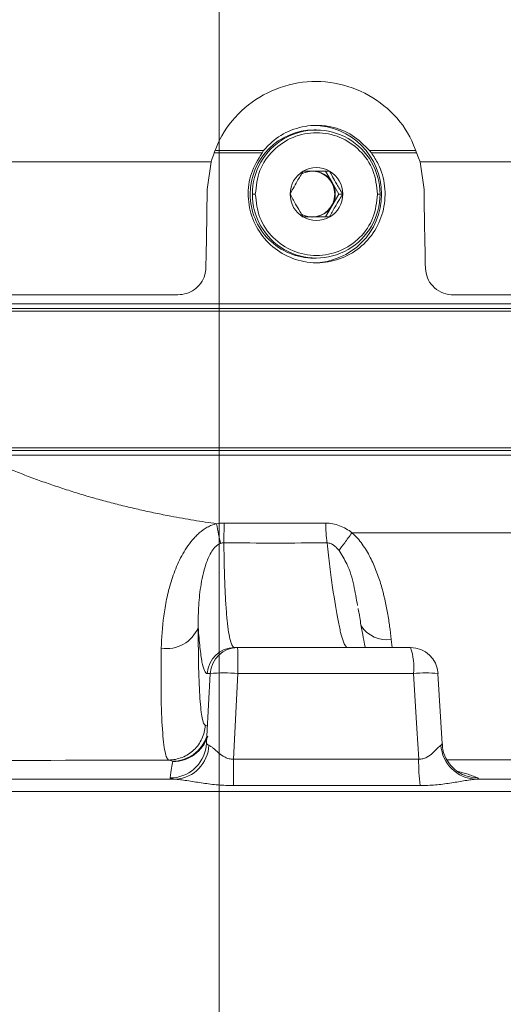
# Model space of a CAD drawing. Header units: millimetres. Extents: x 0 to 16820, y 0 to 11880.
# Tile 89 of 120: x 13503 to 13556, y 6748 to 6855. Entities that reach past the tile are written whole.
import ezdxf

# ---------------------------------------------------------------- set-up
doc = ezdxf.new("R2010")
doc.units = ezdxf.units.MM
doc.header["$LTSCALE"] = 20
doc.linetypes.add('CENTERX2', pattern=[20.32, 12.7, -2.54, 2.54, -2.54])
doc.styles.add('SLDTEXTSTYLE0', font='TXT', dxfattribs={"width": 0.605})
doc.dimstyles.new('SLDDIMSTYLE0', dxfattribs={"dimtxt": 140, "dimasz": 100, "dimexe": 0, "dimexo": 0.0625, "dimgap": 35, "dimtad": 1, "dimtoh": 1, "dimdec": 0, "dimrnd": 1e-09, "dimzin": 12, "dimdsep": 46, "dimtxsty": 'SLDTEXTSTYLE0', "dimsah": 1, "dimcen": 0.09, "dimadec": 0, "dimazin": 0, "dimtfac": 1, "dimtofl": 0, "dimtmove": 0, "dimatfit": 3, "dimfxl": 0, "dimfrac": 2, "dimtolj": 1, "dimtzin": 12, "dimarcsym": 0})

# ---------------------------------------------------------------- blocks, each defined once
blk = doc.blocks.new('*D20')
at = {"color": 7, "linetype": 'Continuous', "lineweight": 0}
for p, q in [((16037.71, 7139.47), (16037.71, 4174.47)), ((13524.83, 6320.77), (13524.83, 4174.47)), ((16037.71, 4204.47), (13524.83, 4204.47))]:
    blk.add_line(p, q, dxfattribs=at)
for points in [[(13524.83, 4204.47), (13624.83, 4189.47), (13624.83, 4219.47)], [(16037.71, 4204.47), (15937.71, 4219.47), (15937.71, 4189.47)]]:
    blk.add_solid(points, dxfattribs=at)
at = {"color": 7, "linetype": 'Continuous', "lineweight": 0, "insert": (14567.4, 4384.94), "char_height": 140, "attachment_point": 1, "style": 'SLDTEXTSTYLE0'}
blk.add_mtext('2513', dxfattribs=at)
blk = doc.blocks.new('*D21')
at = {"color": 7, "linetype": 'Continuous', "lineweight": 0}
for p, q in [((11361.95, 7139.47), (11361.95, 4174.47)), ((13524.83, 6320.77), (13524.83, 4174.47)), ((11361.95, 4204.47), (13524.83, 4204.47))]:
    blk.add_line(p, q, dxfattribs=at)
for points in [[(11361.95, 4204.47), (11461.95, 4189.47), (11461.95, 4219.47)], [(13524.83, 4204.47), (13424.83, 4219.47), (13424.83, 4189.47)]]:
    blk.add_solid(points, dxfattribs=at)
at = {"color": 7, "linetype": 'Continuous', "lineweight": 0, "insert": (12229.51, 4384.94), "char_height": 140, "attachment_point": 1, "style": 'SLDTEXTSTYLE0'}
blk.add_mtext('2163', dxfattribs=at)
blk = doc.blocks.new('*D22')
at = {"color": 7, "linetype": 'Continuous', "lineweight": 0}
for p, q in [((14189.73, 7139.47), (14189.73, 4467.07)), ((13524.83, 6320.77), (13524.83, 4467.07)), ((14189.73, 4497.07), (13524.83, 4497.07))]:
    blk.add_line(p, q, dxfattribs=at)
for points in [[(13524.83, 4497.07), (13624.83, 4482.07), (13624.83, 4512.07)], [(14189.73, 4497.07), (14089.73, 4512.07), (14089.73, 4482.07)]]:
    blk.add_solid(points, dxfattribs=at)
at = {"color": 7, "linetype": 'Continuous', "lineweight": 0, "insert": (13696.94, 4677.54), "char_height": 140, "attachment_point": 1, "style": 'SLDTEXTSTYLE0'}
blk.add_mtext('665', dxfattribs=at)
blk = doc.blocks.new('*D23')
at = {"color": 7, "linetype": 'Continuous', "lineweight": 0}
for p, q in [((12163.43, 7139.47), (12163.43, 4467.07)), ((13524.83, 6320.77), (13524.83, 4467.07)), ((12163.43, 4497.07), (13524.83, 4497.07))]:
    blk.add_line(p, q, dxfattribs=at)
for points in [[(12163.43, 4497.07), (12263.43, 4482.07), (12263.43, 4512.07)], [(13524.83, 4497.07), (13424.83, 4512.07), (13424.83, 4482.07)]]:
    blk.add_solid(points, dxfattribs=at)
at = {"color": 7, "linetype": 'Continuous', "lineweight": 0, "insert": (12630.25, 4677.54), "char_height": 140, "attachment_point": 1, "style": 'SLDTEXTSTYLE0'}
blk.add_mtext('1361', dxfattribs=at)

msp = doc.modelspace()

# ---------------------------------------------------------------- linework, layer by layer
at = {"color": 7, "linetype": 'CENTERX2', "lineweight": 0}
msp.add_line((13524.83, 6893.17), (13524.83, 6123.79), dxfattribs=at)
at = {"color": 7, "linetype": 'Continuous', "lineweight": 0}
for p, q in [((13535.44, 6842.97), (13535.2, 6842.97)), ((13524.36, 6840.47), (13529.52, 6840.47)), ((13529.69, 6840.72), (13524.46, 6840.72)), ((13529.69, 6840.72), (13529.52, 6840.47)), ((13546.25, 6840.72), (13541.26, 6840.72)), ((13541.47, 6840.47), (13541.26, 6840.72)), ((13541.47, 6840.47), (13546.38, 6840.47)), ((13381.84, 6839.47), (13523.95, 6839.47)), ((13523.95, 6839.47), (13523.53, 6836.47)), ((13546.8, 6839.47), (13667.83, 6839.47)), ((13547.22, 6836.47), (13546.8, 6839.47)), ((13536.47, 6838.47), (13537.18, 6837.22)), ((13537.9, 6835.97), (13537.18, 6837.22)), ((13537.18, 6834.72), (13537.9, 6835.97)), ((13538.34, 6835.97), (13537.9, 6835.97)), ((13537.18, 6834.72), (13536.47, 6833.47)), ((13535.2, 6828.97), (13535.44, 6828.97)), ((13520.32, 6824.97), (13387.25, 6824.97)), ((13402.33, 6823.97), (13586.08, 6823.97)), ((13663.09, 6824.97), (13550.44, 6824.97)), ((13402.33, 6823.17), (13647.33, 6823.17)), ((13402.63, 6823.47), (13647.03, 6823.47)), ((13402.33, 6808.27), (13647.33, 6808.27)), ((13419, 6807.97), (13647.03, 6807.97)), ((13497.77, 6807.47), (13620.36, 6807.47)), ((13540.07, 6790.41), (13540.01, 6790.73)), ((13526.86, 6786.47), (13526.52, 6786.47)), ((13545.75, 6786.47), (13526.86, 6786.47)), ((13549.19, 6775.96), (13548.74, 6783.64)), ((13523.46, 6776.02), (13523.42, 6775.65)), ((13552.83, 6772.09), (13593.66, 6772.09))]:
    msp.add_line(p, q, dxfattribs=at)
at = {"color": 8, "linetype": 'Continuous', "lineweight": 0}
for p, q in [((13528.79, 6835.97), (13528.46, 6835.97)), ((13542.41, 6835.97), (13542.14, 6835.97)), ((13543.63, 6787.36), (13543.72, 6786.47)), ((13523.53, 6783.62), (13523.86, 6783.62)), ((13526.39, 6774.28), (13526.89, 6783.62)), ((13526.89, 6783.62), (13546.08, 6783.62)), ((13523.31, 6777.98), (13523.56, 6777.9)), ((13526.39, 6774.28), (13546.64, 6774.28)), ((13460.64, 6772.09), (13520.11, 6772.09)), ((13546.8, 6771.4), (13526.4, 6771.4)), ((13711.1, 6770.77), (13459.86, 6770.77))]:
    msp.add_line(p, q, dxfattribs=at)
at = {"color": 8, "linetype": 'Continuous', "lineweight": 0, "flags": 128}
for points in [[(13525.37, 6800.06), (13525.37, 6799.76), (13525.37, 6799.46), (13525.37, 6799.17), (13525.36, 6798.89), (13525.36, 6798.62), (13525.36, 6798.37), (13525.36, 6798.13), (13525.36, 6797.9)], [(13546.08, 6783.62), (13546.44, 6777.64), (13546.64, 6774.28)], [(13551.65, 6772.51), (13552.35, 6772.31), (13553.1, 6772.24)]]:
    msp.add_lwpolyline(points, dxfattribs=at)
at = {"color": 7, "linetype": 'Continuous', "lineweight": 0, "flags": 128}
msp.add_lwpolyline([(13523.86, 6783.62), (13523.5, 6776.81), (13523.46, 6776.02)], dxfattribs=at)
at = {"color": 7, "linetype": 'Continuous', "lineweight": 30}
for centre, radius, start, end in [((13699.83, 7139.47), 2337.88, 300, 180), ((13699.83, 7139.47), 489.9, 204.3445, 84.3445), ((14247.33, 6191.17), 1242.88, 143.09425, 300)]:
    msp.add_arc(centre, radius, start, end, dxfattribs=at)
at = {"color": 7, "linetype": 'Continuous', "lineweight": 0}
for centre, radius, start, end in [((13535.09, 6835.97), 7.5, 270.1661, 89.8339), ((13535.22, 6835.98), 6.99, 90.1256, 180.0929), ((13535.44, 6835.99), 6.97, 359.8364, 180.1636), ((13535.48, 6835.97), 2.89, 120.148, 180.041), ((13535.03, 6835.98), 2.48, 90.0076, 120.169), ((13535.46, 6835.99), 2.87, 59.8931, 120.1069), ((13534.97, 6835.97), 2.5, 359.891, 89.8906), ((13535.03, 6835.98), 2.49, 29.852, 89.9586), ((13535.45, 6835.97), 2.89, 359.959, 59.852), ((13535.01, 6835.97), 2.51, 330.1066, 29.8934), ((13535.21, 6835.95), 6.98, 179.8748, 269.9067), ((13535.44, 6835.95), 6.97, 179.8364, 0.1636), ((13535.48, 6835.96), 2.89, 179.959, 239.852), ((13534.97, 6835.96), 2.5, 270.1094, 0.109), ((13535.45, 6835.96), 2.89, 300.148, 0.041), ((13535.03, 6835.95), 2.49, 270.0414, 330.148), ((13535.03, 6835.95), 2.48, 239.5109, 269.9908), ((13535.46, 6835.95), 2.87, 239.8931, 300.1069), ((13526.86, 6783.47), 3, 90.0003, 177.0003), ((13545.75, 6783.47), 3, 3.3596, 90)]:
    msp.add_arc(centre, radius, start, end, dxfattribs=at)
at = {"color": 8, "linetype": 'Continuous', "lineweight": 0}
for centre, radius, start, end in [((13559.43, 6800.49), 22.96, 181.0719, 186.4814), ((13519.11, 6790.07), 3.72, 260.7594, 337.9528), ((13543.16, 6790.7), 3.38, 213.4854, 277.976), ((13526.53, 6783.47), 3, 90.0498, 177.057), ((13462.09, 6784.31), 64.8, 359.3931, 1.9071), ((13539.55, 6784.3), 6.56, 354.0886, 19.2753), ((13525.37, 6769.36), 14.34, 83.9402, 96.0598), ((13547.49, 6771.25), 12.45, 84.2411, 96.5114), ((13519.72, 6778.06), 4, 270.1564, 341.0167), ((13519.78, 6778.02), 4, 270.0346, 342.0349), ((13519.47, 6776.23), 4, 270.0272, 351.5682), ((13519.83, 6775.98), 3.9, 274.0769, 357.442), ((13553.02, 6776.05), 3.96, 183.5287, 267.3034), ((13856.1, 6774.2), 329.71, 179.9849, 180.4849), ((13570.35, 6774.2), 23.72, 179.7993, 186.7669)]:
    msp.add_arc(centre, radius, start, end, dxfattribs=at)
at = {"color": 7, "linetype": 'Continuous', "lineweight": 0}
for points, knots in [([(13546.8, 6839.47), (13546.34, 6840.71), (13545.41, 6843.21), (13542.55, 6846.1), (13538.97, 6847.94), (13534.95, 6848.48), (13530.97, 6847.65), (13527.52, 6845.55), (13525.07, 6842.68), (13524.29, 6840.44), (13523.95, 6839.47)], [0, 0, 0, 0, 0.127987, 0.255944, 0.384806, 0.514222, 0.643348, 0.771875, 0.9, 1, 1, 1, 1]), ([(13541.26, 6840.72), (13540.66, 6841.32), (13539.48, 6842.52), (13537.36, 6843.32), (13535.17, 6843.56), (13532.97, 6843.17), (13530.98, 6842.11), (13530.05, 6841.1), (13529.69, 6840.72)], [0, 0, 0, 0, 0.190535, 0.381076, 0.499998, 0.690234, 0.880461, 1, 1, 1, 1]), ([(13529.52, 6840.47), (13529.08, 6839.74), (13528.2, 6838.29), (13527.88, 6835.73), (13528.38, 6833.22), (13529.7, 6831.01), (13531.66, 6829.37), (13533.72, 6828.59), (13535.87, 6828.38), (13538.02, 6828.75), (13540.25, 6829.99), (13541.95, 6831.91), (13542.92, 6834.28), (13543.05, 6836.84), (13542.46, 6838.97), (13541.73, 6840.07), (13541.47, 6840.47)], [0, 0, 0, 0, 0.076105, 0.152214, 0.228236, 0.30427, 0.380429, 0.456633, 0.5, 0.576062, 0.652121, 0.72827, 0.804477, 0.880587, 0.956595, 1, 1, 1, 1]), ([(13534.03, 6838.47), (13533.81, 6838.11), (13533.43, 6837.5), (13532.93, 6836.61), (13532.69, 6836.16), (13532.59, 6835.97)], [0, 0, 0, 0, 0.439139, 0.751385, 1, 1, 1, 1]), ([(13536.9, 6838.47), (13536.48, 6838.47), (13535.75, 6838.47), (13534.73, 6838.47), (13534.24, 6838.47), (13534.03, 6838.47)], [0, 0, 0, 0, 0.439139, 0.751385, 1, 1, 1, 1]), ([(13538.34, 6835.97), (13538.12, 6836.32), (13537.74, 6836.94), (13537.24, 6837.83), (13537.01, 6838.27), (13536.9, 6838.47)], [0, 0, 0, 0, 0.439139, 0.751385, 1, 1, 1, 1]), ([(13523.53, 6836.47), (13523.51, 6835.01), (13523.48, 6832.09), (13523.42, 6829.29), (13523.39, 6827.89)], [0, 0, 0, 0, 0.49795, 1, 1, 1, 1]), ([(13532.59, 6835.97), (13532.78, 6835.61), (13533.11, 6835), (13533.63, 6834.11), (13533.9, 6833.66), (13534.03, 6833.47)], [0, 0, 0, 0, 0.4391393, 0.7513851, 1, 1, 1, 1]), ([(13536.9, 6833.47), (13537.09, 6833.82), (13537.42, 6834.44), (13537.94, 6835.33), (13538.22, 6835.77), (13538.34, 6835.97)], [0, 0, 0, 0, 0.439139, 0.751385, 1, 1, 1, 1]), ([(13547.37, 6827.86), (13547.34, 6829.26), (13547.28, 6832.06), (13547.24, 6834.99), (13547.22, 6836.47)], [0, 0, 0, 0, 0.497865, 1, 1, 1, 1]), ([(13534.03, 6833.47), (13534.42, 6833.47), (13535.1, 6833.47), (13536.14, 6833.47), (13536.67, 6833.47), (13536.9, 6833.47)], [0, 0, 0, 0, 0.439139, 0.751385, 1, 1, 1, 1]), ([(13520.32, 6824.97), (13520.65, 6825), (13521.3, 6825.06), (13522.18, 6825.52), (13522.88, 6826.22), (13523.3, 6827.05), (13523.36, 6827.64), (13523.39, 6827.89)], [0, 0, 0, 0, 0.199501, 0.39859, 0.608388, 0.834384, 1, 1, 1, 1]), ([(13547.37, 6827.86), (13547.42, 6827.51), (13547.51, 6826.8), (13548.13, 6825.89), (13549.03, 6825.22), (13549.87, 6824.98), (13550.35, 6824.97), (13550.44, 6824.97)], [0, 0, 0, 0, 0.23357, 0.466709, 0.710164, 0.947373, 1, 1, 1, 1]), ([(13540.81, 6786.47), (13540.75, 6786.72), (13540.62, 6787.3), (13540.39, 6788.57), (13540.21, 6789.64), (13540.11, 6790.34), (13540.1, 6790.41)], [0, 0, 0, 0, 0.259921, 0.603604, 0.960715, 1, 1, 1, 1]), ([(13551.65, 6772.52), (13551.57, 6772.55), (13551.28, 6772.66), (13550.72, 6773.01), (13550.09, 6773.6), (13549.57, 6774.41), (13549.25, 6775.23), (13549.23, 6775.77), (13549.23, 6775.96)], [0, 0, 0, 0, 0.071003, 0.246019, 0.434354, 0.645894, 0.872822, 1, 1, 1, 1])]:
    msp.add_open_spline(points, degree=3, knots=knots, dxfattribs=at)
at = {"color": 8, "linetype": 'Continuous', "lineweight": 0}
for points in [[(13542.14, 6835.97), (13542.04, 6836.84), (13541.84, 6838.6), (13540.29, 6840.83), (13538.09, 6842.32), (13535.46, 6842.84), (13532.84, 6842.32), (13530.63, 6840.83), (13529.09, 6838.6), (13528.89, 6836.84), (13528.79, 6835.97)], [(13528.79, 6835.97), (13528.89, 6835.09), (13529.09, 6833.34), (13530.63, 6831.1), (13532.84, 6829.61), (13535.46, 6829.09), (13538.09, 6829.61), (13540.29, 6831.1), (13541.84, 6833.34), (13542.04, 6835.09), (13542.14, 6835.97)], [(13524.56, 6799.99), (13524.83, 6800.04), (13525.1, 6800.07), (13525.37, 6800.06)], [(13525.37, 6800.06), (13529.09, 6800.03), (13532.79, 6800.04), (13536.47, 6800.06)], [(13539.34, 6799), (13546.7, 6799), (13553.95, 6799), (13560.89, 6799)], [(13525.36, 6797.9), (13525.23, 6797.9), (13525.11, 6797.88), (13524.99, 6797.84)], [(13536.62, 6797.89), (13532.88, 6797.88), (13529.12, 6797.86), (13525.36, 6797.9)], [(13493.54, 6774.09), (13502.16, 6774.14), (13510.75, 6774.17), (13519.33, 6774.19)], [(13519.73, 6774.06), (13519.6, 6774.11), (13519.46, 6774.15), (13519.33, 6774.19)], [(13519.47, 6772.24), (13519.59, 6773.06), (13519.69, 6773.65), (13519.78, 6774.02)], [(13519.78, 6774.02), (13519.78, 6774.04), (13519.77, 6774.05), (13519.73, 6774.06)]]:
    msp.add_open_spline(points, degree=3, dxfattribs=at)
for points, knots in [([(13501.66, 6806.07), (13501.92, 6805.97), (13502.43, 6805.76), (13503.21, 6805.45), (13503.99, 6805.15), (13504.78, 6804.86), (13505.57, 6804.57), (13506.36, 6804.3), (13507.16, 6804.03), (13507.96, 6803.76), (13508.77, 6803.5), (13509.58, 6803.25), (13510.39, 6803.01), (13511.21, 6802.77), (13512.03, 6802.55), (13512.85, 6802.32), (13513.68, 6802.11), (13514.52, 6801.9), (13515.35, 6801.7), (13516.19, 6801.51), (13517.03, 6801.32), (13517.88, 6801.14), (13518.73, 6800.97), (13519.7, 6800.78), (13520.82, 6800.58), (13522.06, 6800.36), (13523.31, 6800.17), (13524.14, 6800.05), (13524.56, 6799.99)], [0, 0, 0, 0, 0.035937, 0.071857, 0.107764, 0.143659, 0.179544, 0.215423, 0.251297, 0.287169, 0.323042, 0.358917, 0.394797, 0.430685, 0.466582, 0.502492, 0.538416, 0.574357, 0.610317, 0.646298, 0.682303, 0.718335, 0.754394, 0.790484, 0.842812, 0.895169, 0.947563, 1, 1, 1, 1]), ([(13518.52, 6786.4), (13518.54, 6787.53), (13518.62, 6788.7), (13518.87, 6790.51), (13518.97, 6791.12), (13519.17, 6792.06), (13519.24, 6792.37), (13519.4, 6793.01), (13519.49, 6793.33), (13519.79, 6794.28), (13520.02, 6794.92), (13520.43, 6795.86), (13520.59, 6796.17), (13520.91, 6796.78), (13521.09, 6797.08), (13521.48, 6797.66), (13521.69, 6797.94), (13522.03, 6798.35), (13522.15, 6798.48), (13522.4, 6798.73), (13522.53, 6798.86), (13522.94, 6799.21), (13523.23, 6799.42), (13523.7, 6799.68), (13523.87, 6799.76), (13524.12, 6799.86), (13524.21, 6799.89), (13524.34, 6799.93), (13524.38, 6799.94), (13524.47, 6799.97), (13524.51, 6799.98), (13524.56, 6799.99)], [0, 0, 0, 0, 0.25, 0.25, 0.375, 0.375, 0.4375, 0.4375, 0.5, 0.5, 0.625, 0.625, 0.6875, 0.6875, 0.75, 0.75, 0.8125, 0.8125, 0.84375, 0.84375, 0.875, 0.875, 0.9375, 0.9375, 0.96875, 0.96875, 0.984375, 0.984375, 0.992187, 0.992187, 1, 1, 1, 1]), ([(13524.56, 6799.99), (13524.64, 6799.58), (13524.71, 6799.19), (13524.86, 6798.46), (13524.93, 6798.13), (13524.99, 6797.84)], [0, 0, 0, 0, 0.5, 0.5, 1, 1, 1, 1]), ([(13536.47, 6800.06), (13537, 6800.06), (13537.5, 6799.96), (13538.48, 6799.58), (13538.93, 6799.32), (13539.34, 6799)], [0, 0, 0, 0, 0.5, 0.5, 1, 1, 1, 1]), ([(13539.34, 6799), (13539.06, 6798.61), (13538.79, 6798.24), (13538.31, 6797.58), (13538.1, 6797.29), (13537.94, 6797.06)], [0, 0, 0, 0, 0.5, 0.5, 1, 1, 1, 1]), ([(13539.34, 6799), (13539.39, 6798.96), (13539.45, 6798.91), (13539.55, 6798.81), (13539.6, 6798.76), (13539.75, 6798.61), (13539.85, 6798.51), (13540.13, 6798.2), (13540.3, 6797.98), (13540.63, 6797.52), (13540.78, 6797.29), (13541.07, 6796.81), (13541.21, 6796.56), (13541.59, 6795.82), (13541.81, 6795.32), (13542.2, 6794.3), (13542.38, 6793.79), (13542.83, 6792.24), (13543.06, 6791.23), (13543.32, 6789.75), (13543.4, 6789.26), (13543.52, 6788.3), (13543.58, 6787.82), (13543.63, 6787.36)], [0, 0, 0, 0, 0.015625, 0.015625, 0.03125, 0.03125, 0.0625, 0.0625, 0.125, 0.125, 0.1875, 0.1875, 0.25, 0.25, 0.375, 0.375, 0.5, 0.5, 0.75, 0.75, 0.875, 0.875, 1, 1, 1, 1]), ([(13524.99, 6797.84), (13524.87, 6797.8), (13524.75, 6797.73), (13524.55, 6797.58), (13524.46, 6797.5), (13524.21, 6797.23), (13524.07, 6797.03), (13523.83, 6796.62), (13523.73, 6796.42), (13523.55, 6796), (13523.47, 6795.79), (13523.26, 6795.16), (13523.15, 6794.74), (13522.96, 6793.91), (13522.88, 6793.5), (13522.7, 6792.29), (13522.63, 6791.52), (13522.55, 6790.04), (13522.55, 6789.34), (13522.56, 6788.68)], [0, 0, 0, 0, 0.03125, 0.03125, 0.0625, 0.0625, 0.125, 0.125, 0.1875, 0.1875, 0.25, 0.25, 0.375, 0.375, 0.5, 0.5, 0.75, 0.75, 1, 1, 1, 1]), ([(13526.52, 6786.47), (13526.44, 6786.47), (13526.36, 6786.53), (13526.21, 6786.78), (13526.14, 6786.97), (13525.93, 6787.73), (13525.81, 6788.47), (13525.69, 6789.69), (13525.66, 6789.95), (13525.62, 6790.5), (13525.6, 6790.79), (13525.54, 6791.7), (13525.5, 6792.36), (13525.41, 6794.48), (13525.37, 6796.09), (13525.36, 6797.9)], [0, 0, 0, 0, 0.125, 0.125, 0.25, 0.25, 0.5, 0.5, 0.5625, 0.5625, 0.625, 0.625, 0.75, 0.75, 1, 1, 1, 1]), ([(13537.94, 6797.06), (13537.86, 6797.16), (13537.77, 6797.26), (13537.58, 6797.45), (13537.48, 6797.54), (13537.27, 6797.7), (13537.15, 6797.77), (13536.89, 6797.87), (13536.75, 6797.9), (13536.62, 6797.89)], [0, 0, 0, 0, 0.25, 0.25, 0.5, 0.5, 0.75, 0.75, 1, 1, 1, 1]), ([(13536.62, 6797.89), (13536.72, 6796.98), (13536.82, 6796.12), (13536.98, 6794.9), (13537.03, 6794.5), (13537.13, 6793.74), (13537.18, 6793.37), (13537.44, 6791.6), (13537.64, 6790.4), (13537.88, 6789.18), (13537.92, 6788.95), (13538.02, 6788.51), (13538.06, 6788.31), (13538.2, 6787.76), (13538.29, 6787.46), (13538.55, 6786.72), (13538.71, 6786.47), (13538.86, 6786.47)], [0, 0, 0, 0, 0.125, 0.125, 0.1875, 0.1875, 0.25, 0.25, 0.5, 0.5, 0.5625, 0.5625, 0.625, 0.625, 0.75, 0.75, 1, 1, 1, 1]), ([(13539.95, 6791.07), (13539.83, 6791.79), (13539.6, 6793.2), (13539, 6795.34), (13538.24, 6796.58), (13537.94, 6797.06)], [0, 0, 0, 0, 0.387044, 0.760886, 1, 1, 1, 1]), ([(13522.56, 6788.68), (13522.56, 6787.86), (13522.56, 6787.09), (13522.57, 6785.61), (13522.58, 6784.92), (13522.63, 6782.95), (13522.68, 6781.84), (13522.77, 6780.46), (13522.81, 6780.05), (13522.89, 6779.33), (13522.93, 6779.03), (13523.08, 6778.29), (13523.19, 6778.02), (13523.31, 6777.98)], [0, 0, 0, 0, 0.125, 0.125, 0.25, 0.25, 0.5, 0.5, 0.625, 0.625, 0.75, 0.75, 1, 1, 1, 1]), ([(13522.56, 6788.68), (13522.61, 6787.85), (13522.67, 6787.13), (13522.77, 6786.18), (13522.81, 6785.88), (13522.89, 6785.35), (13522.92, 6785.11), (13523.05, 6784.48), (13523.13, 6784.16), (13523.32, 6783.73), (13523.43, 6783.62), (13523.53, 6783.62)], [0, 0, 0, 0, 0.25, 0.25, 0.375, 0.375, 0.5, 0.5, 0.75, 0.75, 1, 1, 1, 1]), ([(13519.33, 6774.19), (13519.32, 6774.19), (13519.31, 6774.2), (13519.29, 6774.21), (13519.26, 6774.22), (13519.24, 6774.25), (13519.18, 6774.32), (13519.15, 6774.38), (13519.05, 6774.6), (13518.98, 6774.82), (13518.87, 6775.38), (13518.82, 6775.73), (13518.72, 6776.55), (13518.68, 6777.02), (13518.57, 6778.59), (13518.52, 6779.86), (13518.49, 6782.11), (13518.49, 6782.9), (13518.49, 6784.58), (13518.5, 6785.47), (13518.52, 6786.4)], [0, 0, 0, 0, 0.015625, 0.015625, 0.03125, 0.0625, 0.0625, 0.125, 0.125, 0.25, 0.25, 0.375, 0.375, 0.5, 0.5, 0.75, 0.75, 0.875, 0.875, 1, 1, 1, 1]), ([(13519.33, 6774.19), (13519.83, 6774.19), (13520.34, 6774.29), (13521.28, 6774.67), (13521.71, 6774.94), (13522.44, 6775.64), (13522.74, 6776.06), (13523.16, 6776.98), (13523.29, 6777.48), (13523.31, 6777.98)], [0, 0, 0, 0, 0.25, 0.25, 0.5, 0.5, 0.75, 0.75, 1, 1, 1, 1]), ([(13523.46, 6776.02), (13523.46, 6775.98), (13523.48, 6775.94), (13523.57, 6775.87), (13523.63, 6775.83), (13523.72, 6775.8)], [0, 0, 0, 0, 0.5, 0.5, 1, 1, 1, 1]), ([(13523.72, 6775.8), (13523.79, 6775.78), (13523.86, 6775.74), (13524.02, 6775.62), (13524.1, 6775.56), (13524.37, 6775.33), (13524.56, 6775.15), (13524.98, 6774.8), (13525.21, 6774.62), (13525.62, 6774.42), (13525.76, 6774.36), (13526.07, 6774.29), (13526.23, 6774.27), (13526.39, 6774.28)], [0, 0, 0, 0, 0.125, 0.125, 0.25, 0.25, 0.5, 0.5, 0.75, 0.75, 0.875, 0.875, 1, 1, 1, 1]), ([(13546.64, 6774.28), (13546.8, 6774.27), (13546.95, 6774.29), (13547.25, 6774.36), (13547.39, 6774.42), (13547.77, 6774.62), (13547.99, 6774.8), (13548.37, 6775.15), (13548.54, 6775.33), (13548.77, 6775.55), (13548.83, 6775.62), (13548.96, 6775.73), (13549.01, 6775.78), (13549.06, 6775.8)], [0, 0, 0, 0, 0.125, 0.125, 0.25, 0.25, 0.5, 0.5, 0.75, 0.75, 0.875, 0.875, 1, 1, 1, 1]), ([(13549.06, 6775.8), (13549.09, 6775.82), (13549.18, 6775.86), (13549.16, 6775.92), (13549.16, 6775.96)], [0, 0, 0, 0, 0.3081227, 1, 1, 1, 1]), ([(13549.73, 6774.22), (13552.02, 6774.22), (13557.83, 6774.22), (13564.2, 6774.22), (13568.27, 6774.22), (13568.98, 6774.22)], [0, 0, 0, 0, 0.350826, 0.887694, 1, 1, 1, 1]), ([(13550.83, 6772.98), (13551.18, 6772.89), (13551.93, 6772.69), (13552.69, 6772.39), (13553.1, 6772.24)], [0, 0, 0, 0, 0.465467, 1, 1, 1, 1]), ([(13520.11, 6772.09), (13519.89, 6772.11), (13519.73, 6772.13), (13519.52, 6772.18), (13519.47, 6772.21), (13519.47, 6772.24)], [0, 0, 0, 0, 0.5, 0.5, 1, 1, 1, 1]), ([(13526.4, 6771.4), (13525.84, 6771.4), (13525.28, 6771.43), (13524.17, 6771.52), (13523.62, 6771.59), (13522.55, 6771.75), (13522.02, 6771.83), (13521.26, 6771.95), (13521.01, 6771.99), (13520.54, 6772.05), (13520.31, 6772.08), (13520.11, 6772.09)], [0, 0, 0, 0, 0.25, 0.25, 0.5, 0.5, 0.75, 0.75, 0.875, 0.875, 1, 1, 1, 1]), ([(13552.83, 6772.09), (13552.65, 6772.08), (13552.44, 6772.05), (13552.01, 6771.99), (13551.78, 6771.95), (13551.07, 6771.83), (13550.57, 6771.75), (13549.53, 6771.59), (13549, 6771.52), (13547.92, 6771.43), (13547.36, 6771.4), (13546.8, 6771.4)], [0, 0, 0, 0, 0.125, 0.125, 0.25, 0.25, 0.5, 0.5, 0.75, 0.75, 1, 1, 1, 1]), ([(13553.1, 6772.24), (13553.17, 6772.21), (13553.18, 6772.18), (13553.09, 6772.13), (13552.99, 6772.11), (13552.83, 6772.09)], [0, 0, 0, 0, 0.5, 0.5, 1, 1, 1, 1])]:
    msp.add_open_spline(points, degree=3, knots=knots, dxfattribs=at)

# ---------------------------------------------------------------- dimensions: what is measured, and where the dimension line sits
at = {"color": 7, "linetype": 'Continuous', "lineweight": 0}
for base, p1, picture, middle in [((13524.83, 4204.47), (11361.95, 7139.47), '*D21', (12443.39, 4204.47)), ((13524.83, 4497.07), (12163.43, 7139.47), '*D23', (12844.13, 4497.07)), ((13524.83, 4204.47), (16037.71, 7139.47), '*D20', (14781.27, 4204.47)), ((13524.83, 4497.07), (14189.73, 7139.47), '*D22', (13857.28, 4497.07))]:
    dim = msp.add_linear_dim(base=base, p1=p1, p2=(13524.83, 6320.77), dimstyle='SLDDIMSTYLE0', dxfattribs=at)
    dim.commit()
    dim.dimension.update_dxf_attribs({"geometry": picture, "text_midpoint": middle, "dimtype": 160})

doc.saveas('drawing.dxf')
